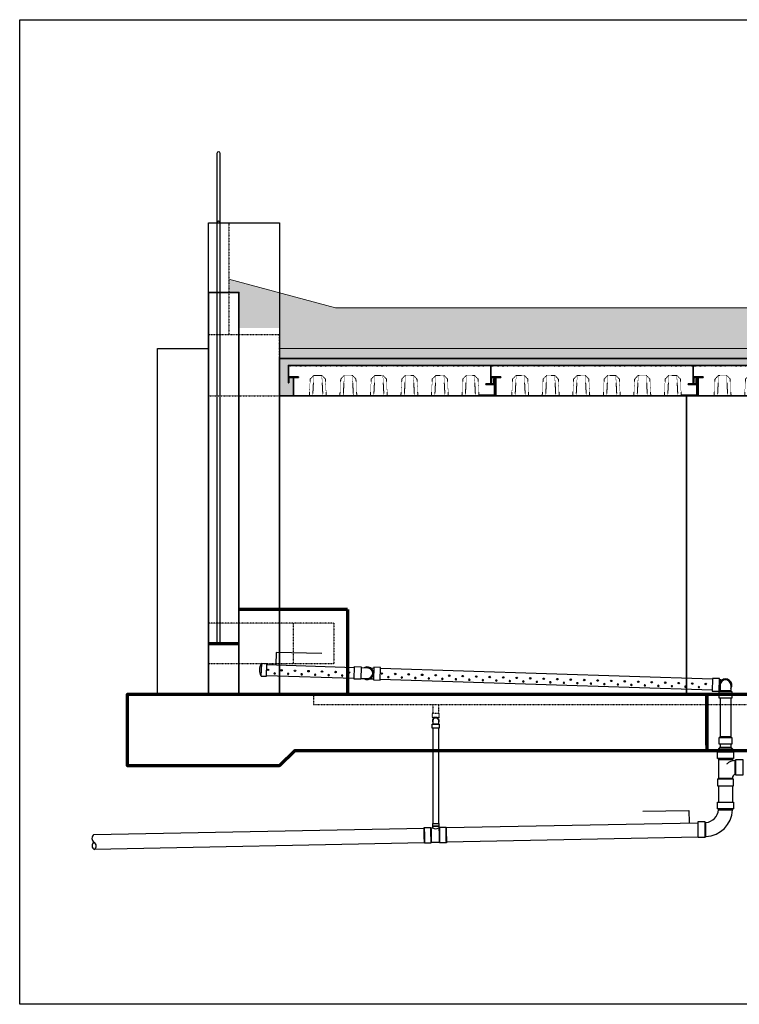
# Model space of a CAD drawing. Header units: inches. Extents: x -1088 to 2672, y -855 to 398.
# Tile 4 of 5: x 1409 to 1834, y -183 to 398. Entities that reach past the tile are written whole.
import ezdxf

# ---------------------------------------------------------------- set-up
doc = ezdxf.new("R2010")
doc.units = ezdxf.units.IN
doc.header["$MEASUREMENT"] = 0
doc.linetypes.add('Dash', pattern=[0.25, 0.125, -0.125])
doc.linetypes.add('HIDDEN2', pattern=[0.1875, 0.125, -0.0625])
for name, color, linetype, lineweight in [('A-ANNO-PATT', 1, 'Continuous', 25), ('S-FLOR-FTPT', 4, 'Continuous', 70), ('S-ROOF-OTLN', 3, 'Continuous', 35), ('S-ROOF-PATT', 8, 'Continuous', 18), ('S-ROOF-SPCL', 3, 'Continuous', 25), ('S-WALL-FULL-EXTR', 4, 'Continuous', 35), ('S-WALL-PCST', 4, 'Continuous', 35)]:
    doc.layers.add(name, color=color, linetype=linetype, lineweight=lineweight)
for name, color, linetype in [('P-PIPE', 3, 'Continuous'), ('S-ANNO-TEXT', 2, 'Continuous'), ('S-BEAM-HDLN', 1, 'Dash'), ('S-COLS-CONC', 13, 'Continuous'), ('S-EARTH', 8, 'Continuous'), ('S-GUARD RAIL', 1, 'Continuous'), ('S-WALL-HDLN', 1, 'Dash')]:
    doc.layers.add(name, color=color, linetype=linetype)
doc.styles.add('Annotative', font='romans.shx', dxfattribs={"width": 0.8, "height": 0.125})
doc.dimstyles.new('Annotative', dxfattribs={"dimscale": 0, "dimtxt": 0.125, "dimasz": 0.125, "dimexe": 0.179688, "dimexo": 0.0625, "dimgap": 0.09, "dimtad": 1, "dimdec": 3, "dimzin": 3, "dimdsep": 46, "dimlunit": 4, "dimtxsty": 'Annotative', "dimcen": 0.09, "dimclrt": 2, "dimazin": 2, "dimtfac": 1, "dimtdec": 3, "dimtmove": 0, "dimatfit": 3, "dimfxl": 1, "dimtfill": 1, "dimfrac": 2, "dimtolj": 1, "dimtzin": 0, "dimarcsym": 0})

# ---------------------------------------------------------------- blocks, each defined once
blk = doc.blocks.new('Roof Section')
at = {"layer": 'S-ROOF-OTLN'}
for p, q in [((0, 0), (119.38, 0)), ((119.38, -10.88), (119.38, 0)), ((0, -6.75), (0, 0)), ((3, -18), (3, -7.12)), ((121.63, -18), (121.63, -11.25)), ((3, -18), (121.63, -18))]:
    blk.add_line(p, q, dxfattribs=at)
for points in [[(6, -6.75), (6, -6.88, -0.414214), (5.75, -7.12), (0.75, -7.12, 0.414214), (0.38, -7.5), (0.38, -10, -0.414214), (0.12, -10.25), (0, -10.25), (0, -6.75)], [(116.38, -11.25), (116.38, -11.12, -0.414214), (116.62, -10.88), (120.88, -10.88, 0.414214), (121.25, -10.5), (121.25, -8, -0.414214), (121.5, -7.75), (121.63, -7.75), (121.63, -11.25)]]:
    blk.add_lwpolyline(points, format="xyb", close=True, dxfattribs=at)
blk.add_lwpolyline([(112.38, -18), (121.63, -18), (121.63, -17.5), (112.38, -17.5)], close=True, dxfattribs=at)
at = {"layer": 'S-ROOF-PATT', "linetype": 'HIDDEN2', "ltscale": 0.25}
for p, q in [((12.9, -7.99), (12.37, -18)), ((15.01, -5.88), (12.9, -7.99)), ((15.01, -5.88), (14.38, -18)), ((19.74, -5.88), (15.01, -5.88)), ((19.74, -5.88), (20.37, -18)), ((19.74, -5.88), (21.85, -7.99)), ((21.85, -7.99), (22.37, -18)), ((30.9, -7.99), (30.37, -18)), ((33.01, -5.88), (30.9, -7.99)), ((33.01, -5.88), (32.38, -18)), ((37.74, -5.88), (33.01, -5.88)), ((37.74, -5.88), (38.37, -18)), ((37.74, -5.88), (39.85, -7.99)), ((39.85, -7.99), (40.37, -18)), ((48.9, -7.99), (48.38, -18)), ((51.01, -5.88), (48.9, -7.99)), ((51.01, -5.88), (50.38, -18)), ((55.74, -5.88), (51.01, -5.88)), ((55.74, -5.88), (56.37, -18)), ((55.74, -5.88), (57.85, -7.99)), ((57.85, -7.99), (58.38, -18)), ((66.9, -7.99), (66.38, -18)), ((69.01, -5.88), (66.9, -7.99)), ((69.01, -5.88), (68.38, -18)), ((73.74, -5.88), (69.01, -5.88)), ((73.74, -5.88), (74.37, -18)), ((73.74, -5.88), (75.85, -7.99)), ((75.85, -7.99), (76.38, -18)), ((84.9, -7.99), (84.38, -18)), ((87.01, -5.88), (84.9, -7.99)), ((87.01, -5.88), (86.38, -18)), ((91.74, -5.88), (87.01, -5.88)), ((91.74, -5.88), (92.37, -18)), ((91.74, -5.88), (93.85, -7.99)), ((93.85, -7.99), (94.38, -18)), ((102.9, -7.99), (102.38, -18)), ((105.01, -5.88), (102.9, -7.99)), ((105.01, -5.88), (104.38, -18)), ((105.01, -5.88), (109.74, -5.88)), ((109.74, -5.88), (110.37, -18)), ((109.74, -5.88), (111.85, -7.99)), ((111.85, -7.99), (112.38, -18))]:
    blk.add_line(p, q, dxfattribs=at)
at = {"layer": 'S-ROOF-PATT', "linetype": 'HIDDEN2'}
blk.add_lwpolyline([(0, -0.1), (1.19, -0.5), (2.69, 0), (4.19, -0.5), (5.69, 0), (7.19, -0.5), (8.69, 0), (10.19, -0.5), (11.69, 0), (13.19, -0.5), (14.69, 0), (16.19, -0.5), (17.69, 0), (19.19, -0.5), (20.69, 0), (22.19, -0.5), (23.69, 0), (25.19, -0.5), (26.69, 0), (28.19, -0.5), (29.69, 0), (31.19, -0.5), (32.69, 0), (34.19, -0.5), (35.69, 0), (37.19, -0.5), (38.69, 0), (40.19, -0.5), (41.69, 0), (43.19, -0.5), (44.69, 0), (46.19, -0.5), (47.69, 0), (49.19, -0.5), (50.69, 0), (52.19, -0.5), (53.69, 0), (55.19, -0.5), (56.69, 0), (58.19, -0.5), (59.69, 0), (61.19, -0.5), (62.69, 0), (64.19, -0.5), (65.69, 0), (67.19, -0.5), (68.69, 0), (70.19, -0.5), (71.69, 0), (73.19, -0.5), (74.69, 0), (76.19, -0.5), (77.69, 0), (79.19, -0.5), (80.69, 0), (82.19, -0.5), (83.69, 0), (85.19, -0.5), (86.69, 0), (88.19, -0.5), (89.69, 0), (91.19, -0.5), (92.69, 0), (94.19, -0.5), (95.69, 0), (97.19, -0.5), (98.69, 0), (100.19, -0.5), (101.69, 0), (103.19, -0.5), (104.69, 0), (106.19, -0.5), (107.69, 0), (109.19, -0.5), (110.69, 0), (112.19, -0.5), (113.69, 0), (115.19, -0.5), (116.69, 0), (118.19, -0.5), (119.38, -0.1)], dxfattribs=at)
blk = doc.blocks.new('6CAP')
at = {"layer": 'P-PIPE'}
for p, q in [((74.96, 388.65), (74.96, 381.35)), ((74.96, 388.65), (77.96, 388.65)), ((77.96, 388.65), (77.96, 381.35)), ((77.96, 381.35), (74.96, 381.35))]:
    blk.add_line(p, q, dxfattribs=at)
blk.add_arc((80.99, 385), 7.05, 148.8317, 211.1683, dxfattribs=at)

msp = doc.modelspace()

# ---------------------------------------------------------------- hatches: boundary and pattern name
at = {"layer": 'S-EARTH'}
h = msp.add_hatch(dxfattribs=at)
h.set_pattern_fill('EARTH', color=8, scale=36, angle=45, style=0)
h.paths.add_polyline_path([(2565.2, 228), (1595.78, 228), (1568.11, 235.41), (1562.76, 216), (1562.76, 204), (2565.2, 204)])
h.paths.add_polyline_path([(1568.11, 235.41), (1562.76, 236.85), (1562.76, 216)])
h.paths.add_polyline_path([(1562.76, 236.85), (1532.76, 244.89), (1532.76, 237), (1538.76, 237), (1538.76, 216), (1562.76, 216)])
at = {"layer": 'S-ROOF-PATT'}
h = msp.add_hatch(dxfattribs=at)
h.set_pattern_fill('AR-SAND', color=8, style=0)
h.set_pattern_definition([(37.5, (1562.761, -1200), (-0.0629934, 1.9268238), [0, -1.52, 0, -1.7, 0, -1.625]), (7.5, (1562.761, -1200), (1.7697767, 2.822146), [0, -0.82, 0, -1.37, 0, -0.525]), (327.5, (1561.531, -1200), (3.1141419, 0.005659), [0, -0.5, 0, -1.8, 0, -2.35]), (317.5, (1561.531, -1200), (3.0061266, 0.8776756), [0, -0.25, 0, -1.18, 0, -1.35])])
h.paths.add_polyline_path([(2534.76, 204), (1562.76, 204), (1562.76, 198), (2534.76, 198)])
h = msp.add_hatch(dxfattribs=at)
h.set_pattern_fill('AR-CONC', color=8, style=0)
h.set_pattern_definition([(50, (862.0194, -1662.444), (7.172602, -0.627521), [0.75, -8.25]), (355, (862.019, -1662.444), (-1.387513, 7.521921), [0.6, -6.6]), (100.45144, (862.617, -1662.4965), (5.785088, 6.8944), [0.637402, -7.011421]), (46.1842, (862.019, -1660.444), (10.672413, -1.655193), [1.125, -12.375]), (96.63564, (862.909, -1660.582), (9.34662, 9.741186), [0.956103, -10.517138]), (351.18416, (862.019, -1660.444), (9.34662, 9.741186), [0.9, -9.9]), (21, (863.0194, -1660.944), (5.96907, -4.026189), [0.75, -8.25]), (326, (863.019, -1660.944), (2.433153, 7.2515), [0.6, -6.6]), (71.45144, (863.517, -1661.28), (8.402224, 3.225312), [0.637402, -7.011421]), (37.5, (862.0194, -1662.4442), (0.1215986, 3.3289385), [0, -6.52, 0, -6.7, 0, -6.625]), (7.5, (862.0194, -1662.4442), (2.6306954, 3.944117), [0, -3.82, 0, -6.37, 0, -2.525]), (327.5, (859.7894, -1662.4442), (5.3382244, -0.2255487), [0, -2.5, 0, -7.8, 0, -10.35]), (317.5, (858.7894, -1662.444), (5.831862, 1.00105), [0, -3.25, 0, -5.18, 0, -7.35])])
h.paths.add_polyline_path([(2534.76, 198), (1562.76, 198), (1562.76, 176), (1570.89, 176), (1570.89, 186.88), (1568.64, 186.88, 0.414214), (1568.26, 186.5), (1568.26, 184, -0.414214), (1568.01, 183.75), (1567.89, 183.75), (1567.89, 187.25), (1567.89, 194), (1687.26, 194), (1806.64, 194), (1926.01, 194), (2045.39, 194), (2164.76, 194), (2284.14, 194), (2403.51, 194), (2522.89, 194), (2522.89, 183.12), (2524.39, 183.12, 0.414214), (2524.76, 183.5), (2524.76, 186, -0.414214), (2525.01, 186.25), (2525.14, 186.25), (2525.14, 182.75), (2525.14, 176), (2534.76, 176)])

# ---------------------------------------------------------------- linework, layer by layer
msp.add_lwpolyline([(1409.43, 397.84), (2671.76, 397.84), (2671.76, -182.72), (1409.43, -182.72)], close=True)
at = {"layer": 'A-ANNO-PATT'}
for centre in [(1555.88, 14.48), (1563.85, 14.23), (1571.81, 13.97), (1579.78, 13.71), (1587.74, 13.46), (1595.71, 13.2), (1603.67, 12.94), (1622.93, 12.32), (1630.9, 12.07), (1638.86, 11.81), (1646.82, 11.55), (1654.79, 11.3), (1662.75, 11.04), (1670.72, 10.78), (1678.68, 10.53), (1686.65, 10.27), (1694.61, 10.01), (1702.58, 9.76), (1710.54, 9.5), (1718.51, 9.24), (1726.47, 8.99), (1734.44, 8.73), (1742.4, 8.47), (1742.4, 8.47), (1750.36, 8.21), (1758.33, 7.96), (1766.29, 7.7), (1774.26, 7.44), (1782.22, 7.19), (1790.19, 6.93), (1790.19, 6.93), (1798.15, 6.67), (1806.12, 6.42), (1814.08, 6.16)]:
    msp.add_circle(centre, 0.432, dxfattribs=at)
at = {"layer": 'A-ANNO-PATT', "extrusion": (0, 0, -1)}
for centre in [(1559.8, 12.37), (1567.77, 12.11), (1575.73, 11.85), (1583.7, 11.6), (1591.66, 11.34), (1599.62, 11.08), (1626.85, 10.21), (1634.81, 9.95), (1642.78, 9.69), (1650.74, 9.44), (1658.71, 9.18), (1666.67, 8.92), (1674.64, 8.67), (1682.6, 8.41), (1690.57, 8.15), (1698.53, 7.9), (1706.5, 7.64), (1714.46, 7.38), (1722.42, 7.13), (1730.39, 6.87), (1738.35, 6.61), (1746.32, 6.36), (1754.28, 6.1), (1762.25, 5.84), (1770.21, 5.59), (1778.18, 5.33), (1786.14, 5.07), (1794.11, 4.82), (1802.07, 4.56), (1810.04, 4.3)]:
    msp.add_ellipse(centre, major_axis=(-0.432, 0.014), ratio=0.727074, dxfattribs=at)
at = {"layer": 'P-PIPE'}
for p, q in [((1555.21, 17.59), (1606.84, 15.92)), ((1610.84, 15.8), (1614.58, 15.68)), ((1616.49, 15.61), (1618.3, 15.56)), ((1622.29, 15.43), (1818.12, 9.12)), ((1555, 11.23), (1606.64, 9.57)), ((1610.64, 9.44), (1614.33, 9.32)), ((1616.28, 9.26), (1618.05, 9.2)), ((1622.05, 9.07), (1817.92, 2.76)), ((1822.12, 8.98), (1822.68, 8.74)), ((1822.68, 8.74), (1822.64, 7.54)), ((1822.68, 8.74), (1823.9, 8.7)), ((1821.9, 2.19), (1822.48, 2.39)), ((1822.33, 1.75), (1822.55, 2.32)), ((1822.52, 3.59), (1822.48, 2.39)), ((1822.55, 2.39), (1822.48, 2.39)), ((1822.55, 5.47), (1822.55, 2.32)), ((1822.55, 2.32), (1828.91, 2.32)), ((1828.91, 5.47), (1828.91, 2.32)), ((1829.12, 1.75), (1828.91, 2.32)), ((1822.55, -2.25), (1822.55, -24.79)), ((1828.91, -2.25), (1828.91, -24.79)), ((1652.95, -17.63), (1653.06, -17.32)), ((1653.06, -17.32), (1656.57, -17.32)), ((1653.07, -15.52), (1653.07, -17.32)), ((1656.57, -17.32), (1656.57, -15.52)), ((1656.69, -17.63), (1656.57, -17.32)), ((1653.08, -19.84), (1653.11, -76.15)), ((1656.61, -76.08), (1656.58, -19.84)), ((1822.33, -25.36), (1822.55, -24.79)), ((1822.55, -24.79), (1828.91, -24.79)), ((1829.12, -25.36), (1828.91, -24.79)), ((1822.49, -31.1), (1821.61, -32.13)), ((1821.61, -32.15), (1821.61, -33.87)), ((1821.61, -32.15), (1829.84, -32.15)), ((1822.49, -31.1), (1828.96, -31.1)), ((1822.55, -29.36), (1822.55, -30.94)), ((1828.91, -29.36), (1828.91, -30.94)), ((1828.96, -31.1), (1829.84, -32.13)), ((1829.84, -32.15), (1829.84, -33.87)), ((1821.33, -37.88), (1821.6, -38.44)), ((1821.6, -38.44), (1829.84, -38.44)), ((1821.61, -38.44), (1821.61, -49.31)), ((1830.06, -37.87), (1829.84, -38.44)), ((1829.84, -38.44), (1829.84, -39.22)), ((1831.86, -38.71), (1831.3, -38.98)), ((1831.3, -38.98), (1831.3, -47.22)), ((1821.33, -49.88), (1821.6, -49.31)), ((1821.6, -49.31), (1829.84, -49.31)), ((1830.06, -49.88), (1829.84, -49.31)), ((1831.87, -47.44), (1831.3, -47.22)), ((1821.61, -53.88), (1821.61, -63.48)), ((1829.84, -53.88), (1829.84, -63.48)), ((1821.32, -67.49), (1821.59, -68.05)), ((1821.59, -68.05), (1829.83, -68.05)), ((1830.05, -67.48), (1829.83, -68.05)), ((1813.61, -75.25), (1814.18, -75.46)), ((1814.18, -83.7), (1814.18, -75.46)), ((1453.22, -82.65), (1647.98, -78.82)), ((1648, -78.48), (1651.97, -78.41)), ((1651.98, -78.7), (1653.03, -78.68)), ((1652.93, -76.16), (1656.88, -76.07)), ((1652.93, -76.16), (1652.93, -76.33)), ((1652.93, -76.33), (1652.96, -77.66)), ((1652.96, -77.66), (1656.91, -77.57)), ((1654.94, -77.62), (1653.19, -77.65)), ((1653.19, -77.65), (1654.94, -77.62)), ((1654.9, -76.12), (1654.9, -76.12)), ((1654.9, -76.12), (1654.9, -76.12)), ((1654.9, -76.12), (1654.9, -76.12)), ((1654.9, -76.12), (1654.9, -76.12)), ((1656.69, -77.58), (1654.94, -77.62)), ((1654.94, -77.62), (1656.69, -77.58)), ((1654.94, -77.62), (1654.94, -77.62)), ((1654.94, -77.62), (1654.94, -77.62)), ((1656.61, -78.61), (1656.94, -78.61)), ((1656.89, -76.25), (1656.88, -76.07)), ((1656.91, -77.57), (1656.89, -76.25)), ((1656.93, -78.31), (1660.91, -78.24)), ((1660.94, -78.56), (1809.61, -75.63)), ((1809.61, -84.08), (1661.1, -87.18)), ((1813.61, -84.15), (1814.18, -83.7)), ((1813.62, -83.85), (1813.61, -83.85)), ((1648.15, -87.45), (1453.41, -91.5)), ((1652.15, -87.67), (1648.17, -87.75)), ((1657.11, -87.29), (1652.14, -87.38)), ((1661.09, -87.5), (1657.11, -87.58))]:
    msp.add_line(p, q, dxfattribs=at)
for points in [[(1606.62, 9.03), (1606.86, 16.46), (1610.86, 16.33), (1610.62, 8.9)], [(1622.03, 8.49), (1622.31, 15.92), (1618.31, 16.07), (1618.03, 8.64)], [(1818.13, 9.43), (1817.89, 2), (1821.89, 1.87), (1822.13, 9.3)], [(1829.45, -2.25), (1822.01, -2.25), (1822.01, 1.75), (1829.45, 1.75)], [(1656.87, -19.84), (1652.77, -19.84), (1652.77, -17.63), (1656.87, -17.63)], [(1829.45, -29.36), (1822.01, -29.36), (1822.01, -25.36), (1829.45, -25.36)], [(1830.43, -37.87), (1820.98, -37.87), (1820.98, -33.87), (1830.43, -33.87)], [(1831.87, -47.68), (1831.87, -38.37), (1835.87, -38.37), (1835.87, -47.68)], [(1830.43, -49.88), (1820.98, -49.88), (1820.98, -53.88), (1830.43, -53.88)], [(1830.42, -67.48), (1820.97, -67.48), (1820.97, -63.48), (1830.42, -63.48)], [(1813.61, -74.88), (1813.61, -84.36), (1809.61, -84.36), (1809.61, -74.88)]]:
    msp.add_lwpolyline(points, close=True, dxfattribs=at)
at = {"layer": 'P-PIPE', "flags": 128}
for points in [[(1653.03, -78.68), (1653.04, -78.65), (1653.07, -78.52), (1653.11, -78.38), (1653.13, -78.24), (1653.15, -78.1), (1653.16, -77.96), (1653.18, -77.65)], [(1656.68, -77.58), (1656.66, -78.07), (1656.64, -78.36), (1656.61, -78.61)]]:
    msp.add_lwpolyline(points, dxfattribs=at)
at = {"layer": 'P-PIPE'}
for centre, radius, start, end in [((1614.46, 12.5), 3.72, 236.90264, 119.40929), ((1614.46, 12.5), 3.18, 267.81062, 87.78232), ((1825.73, 5.47), 3.72, 328.74668, 211.25332), ((1825.73, 5.47), 3.18, 0, 180), ((1654.82, -15.52), 1.98, 332.27467, 207.97979), ((1654.82, -15.52), 1.75, 0, 179.8803), ((1821.86, -32.15), 0.25, 175.95716, 180), ((1822.3, -30.94), 0.25, 319.68102, 0), ((1829.16, -30.94), 0.25, 180, 220.31898), ((1829.59, -32.15), 0.25, 0, 4.04284), ((1831.2, -45.84), 6.77, 119.46637, 136.55345), ((1832.11, -48.48), 9.53, 94.86726, 116.40527), ((1831.75, -49.09), 1.92, 103.65549, 186.56931), ((1813.61, -67.48), 8, 274.08785, 355.91215), ((1813.61, -67.48), 16.23, 272.01344, 357.98656), ((1654.77, -76.14), 3.08, 235.5629, 306.61672), ((1454.7, -84.83), 2.64, 124.10487, 238.28211), ((1454.79, -89.26), 2.64, 124.10487, 238.28211), ((1451.93, -89.32), 2.64, 304.10487, 58.28211)]:
    msp.add_arc(centre, radius, start, end, dxfattribs=at)
msp.add_ellipse((1654.79, -14.11), major_axis=(1.98, 0.04), ratio=0.34202, start_param=6.283185, end_param=6.293446, dxfattribs=at)
at = {"layer": 'P-PIPE', "extrusion": (0, 0, -1)}
for centre, major_axis, ratio, start_param, end_param in [((1648.08, -83.11), (0.09, -4.31), 0.010414, 1.570796, 3.141593), ((1648.08, -83.12), (0.09, -4.63), 0.010251, 5.934119, 9.075712), ((1648.08, -83.12), (0.09, -4.63), 0.010251, 2.792527, 5.934119), ((1648.08, -83.11), (0.09, -4.31), 0.010414, 3.141593, 4.712389), ((1652.06, -83.04), (0.09, -4.63), 0.010251, 2.792527, 5.934119), ((1652.06, -83.04), (0.09, -4.63), 0.010251, 5.934119, 9.075712), ((1652.06, -83.04), (0.08, -4.34), 0.010251, 5.934119, 9.075712), ((1652.06, -83.04), (0.08, -4.34), 0.010251, 2.792527, 5.934119), ((1654.92, -77.61), (1.98, 0.04), 0.34202, 6.283185, 6.293446), ((1657.02, -82.95), (0.09, -4.63), 0.010251, 2.792527, 5.934119), ((1657.02, -82.95), (0.09, -4.63), 0.010251, 5.934119, 9.075712), ((1657.02, -82.95), (0.08, -4.34), 0.010251, 5.934119, 9.075712), ((1657.02, -82.95), (0.08, -4.34), 0.010251, 2.792527, 5.934119), ((1661, -82.84), (0.09, -4.31), 0.010414, 1.570796, 3.141593), ((1661, -82.87), (0.09, -4.63), 0.010251, 5.934119, 9.075712), ((1661, -82.87), (0.09, -4.63), 0.010251, 2.792527, 5.934119), ((1661, -82.84), (0.09, -4.31), 0.010414, 3.141593, 4.712389), ((1648.08, -83.11), (0.09, -4.31), 0.010414, 0, 1.570796), ((1648.08, -83.11), (0.09, -4.31), 0.010414, 4.712389, 6.283185), ((1661, -82.84), (0.09, -4.31), 0.010414, 0, 1.570796), ((1661, -82.84), (0.09, -4.31), 0.010414, 4.712389, 6.283185)]:
    msp.add_ellipse(centre, major_axis=major_axis, ratio=ratio, start_param=start_param, end_param=end_param, dxfattribs=at)
at = {"layer": 'S-BEAM-HDLN'}
for p, q in [((1652.95, -13.41), (1653.06, -13.72)), ((1653.06, -13.72), (1656.57, -13.72)), ((1656.69, -13.41), (1656.57, -13.72))]:
    msp.add_line(p, q, dxfattribs=at)
for points in [[(1520.76, 176), (1562.76, 176), (1562.76, 212), (1520.76, 212)], [(1656.87, -11.2), (1652.77, -11.2), (1652.77, -13.41), (1656.87, -13.41)]]:
    msp.add_lwpolyline(points, close=True, dxfattribs=at)
at = {"layer": 'S-COLS-CONC'}
for points in [[(1562.76, 0), (1520.76, 0), (1520.76, 278), (1562.76, 278)], [(1520.76, 0), (1490.76, 0), (1490.76, 204), (1520.76, 204)]]:
    msp.add_lwpolyline(points, close=True, dxfattribs=at)
at = {"layer": 'S-FLOR-FTPT'}
for p, q in [((1602.76, 50), (1538.76, 50)), ((1602.76, 50), (1602.76, 0)), ((1520.76, 30), (1538.76, 30))]:
    msp.add_line(p, q, dxfattribs=at)
msp.add_lwpolyline([(1814.76, -30), (1814.76, 0), (1472.76, 0), (1472.76, -42), (1562.76, -42), (1571.76, -33), (1814.76, -33)], dxfattribs=at)
msp.add_lwpolyline([(1814.76, -33), (2294.76, -33), (2294.76, 0), (1814.76, 0)], close=True, dxfattribs=at)
at = {"layer": 'S-GUARD RAIL'}
for points in [[(1527.76, 278), (1527.76, 319, 1), (1525.76, 319), (1525.76, 278)], [(1527.76, 30), (1527.76, 278, 1), (1525.76, 278), (1525.76, 30.22)]]:
    msp.add_lwpolyline(points, format="xyb", dxfattribs=at)
at = {"layer": 'S-ROOF-OTLN'}
msp.add_lwpolyline([(1568.26, 186.5), (1568.26, 184, -0.414214), (1568.01, 183.75), (1567.89, 183.75), (1567.89, 194), (2522.89, 194), (2522.89, 183.12), (2524.39, 183.12, 0.414214), (2524.76, 183.5), (2524.76, 186, -0.414214), (2525.01, 186.25), (2525.14, 186.25), (2525.14, 176), (2534.76, 176), (2534.76, 198), (1562.76, 198), (1562.76, 176), (1570.89, 176), (1570.89, 186.88), (1568.64, 186.88, 0.414214)], format="xyb", close=True, dxfattribs=at)
at = {"layer": 'S-ROOF-PATT'}
for p, q in [((1595.78, 228), (1532.76, 244.89)), ((1595.78, 228), (2528.76, 228)), ((1562.76, 204), (2528.76, 204)), ((1562.76, 198), (2534.76, 198))]:
    msp.add_line(p, q, dxfattribs=at)
at = {"layer": 'S-WALL-FULL-EXTR'}
msp.add_lwpolyline([(1520.76, 237), (1538.76, 237), (1538.76, 0), (1520.76, 0)], close=True, dxfattribs=at)
at = {"layer": 'S-WALL-HDLN'}
for p, q in [((1532.76, 278), (1532.76, 212)), ((1538.76, 42), (1520.76, 42)), ((1594.76, 42), (1538.76, 42)), ((1570.76, 42), (1570.76, 18)), ((1594.76, 42), (1594.76, 18)), ((1538.76, 18), (1520.76, 18)), ((1594.76, 18), (1538.76, 18)), ((1582.76, 0), (1582.76, -6)), ((1582.76, -6), (2510.76, -6)), ((1653.07, -6), (1653.09, -11.2)), ((1656.58, -11.2), (1656.57, -6))]:
    msp.add_line(p, q, dxfattribs=at)
at = {"layer": 'S-WALL-PCST'}
for points in [[(1562.76, 0), (1802.76, 0), (1802.76, 176), (1562.76, 176)], [(1802.76, 0), (2042.76, 0), (2042.76, 176), (1802.76, 176)]]:
    msp.add_lwpolyline(points, close=True, dxfattribs=at)

# ---------------------------------------------------------------- block references
at = {"xscale": -1.019752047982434, "yscale": 1.019752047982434, "zscale": 1.019752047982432, "rotation": 178.1559650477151}
msp.add_blockref('6CAP', (1488.28, 409.37), dxfattribs=at)
at = {"layer": 'S-ROOF-SPCL'}
for p in [(1567.89, 194), (1687.26, 194), (1806.64, 194)]:
    msp.add_blockref('Roof Section', p, dxfattribs=at)

# ---------------------------------------------------------------- leaders
at = {"layer": 'S-ANNO-TEXT', "linetype": 'Continuous', "lineweight": -3}
for points in [[(1587.73, 24.17), (1560.61, 24.7), (1560.47, 17.48)], [(1776.97, -68.92), (1804.09, -68.38), (1804.23, -75.6)]]:
    msp.add_leader(points, dimstyle='Annotative', override={"dimscale": 0, "dimclrd": 1}, dxfattribs=at)

doc.saveas('drawing.dxf')
